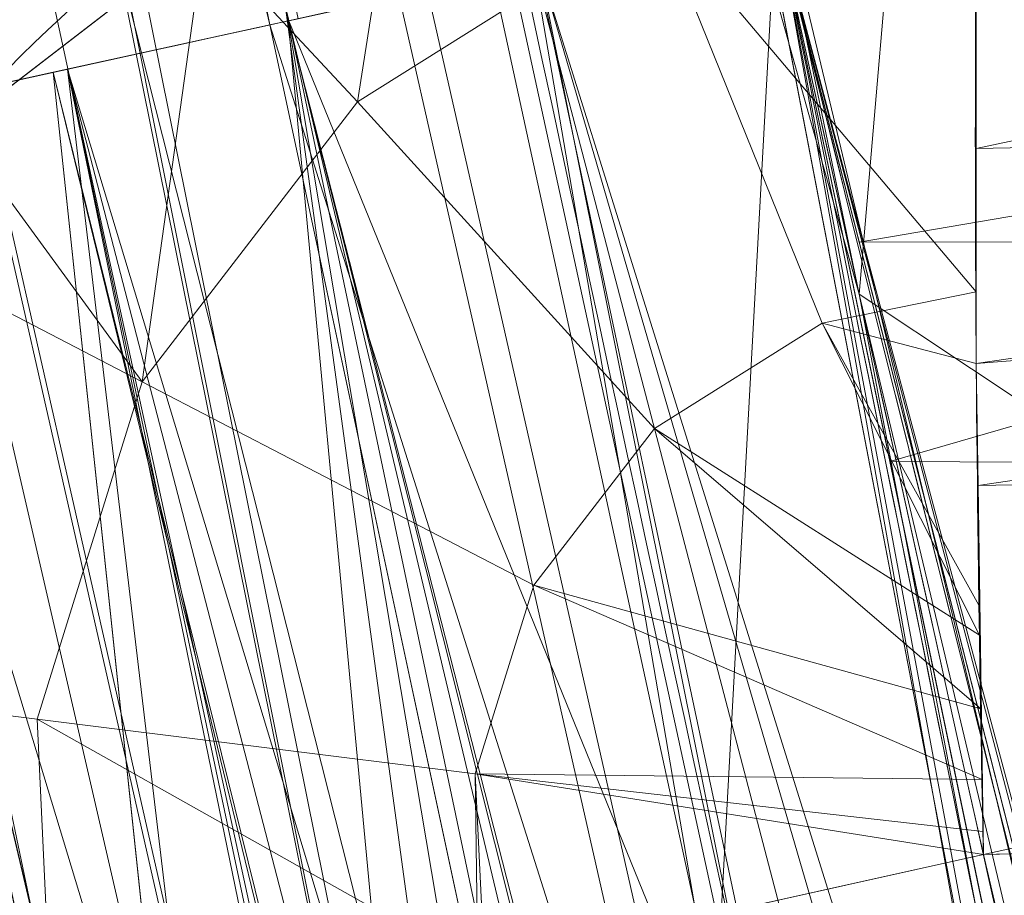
# Model space of a CAD drawing. Header units: millimetres. Extents: x -72 to 72, y -145 to 145.
# Tile 138 of 256: x -56.049 to -55.837, y -12.451 to -12.262. Entities that reach past the tile are written whole.
import ezdxf

# ---------------------------------------------------------------- set-up
doc = ezdxf.new("R2010")
doc.units = ezdxf.units.MM
doc.layers.add('1', color=7, linetype='CONTINUOUS')

msp = doc.modelspace()

# ---------------------------------------------------------------- linework, layer by layer
at = {"layer": '1', "color": 163, "linetype": 'Continuous', "lineweight": 13, "extrusion": (0, 0, -1)}
for centre, radius in [((0, 2.781752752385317e-14, 144.004626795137), 61.0180546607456), ((-5.6843418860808e-14, -1.73472347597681e-14, 147), 60.9142135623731), ((3.46944695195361e-15, 0, 145), 60), ((-5.6843418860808e-14, -1.73472347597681e-14, 146), 59.50000000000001), ((0, -8.448341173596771e-14, 124.369789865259), 56.3952855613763)]:
    msp.add_circle(centre, radius, dxfattribs=at)
at = {"layer": '1', "color": 163, "linetype": 'Continuous', "lineweight": 13}
for centre, radius in [((0, -2.03130073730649e-13, -145), 60.4433756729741), ((5.6843418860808e-14, -1.73472347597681e-14, -146.707106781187), 60.20710678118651), ((-3.46944695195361e-15, 0, -146), 60)]:
    msp.add_circle(centre, radius, dxfattribs=at)
msp.add_arc((0, 1.973953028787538e-14, -142.505083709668), 63.56377365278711, 189.6208549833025, 222.2786899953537, dxfattribs=at)
at = {"layer": '1', "color": 163, "linetype": 'Continuous', "lineweight": 13, "extrusion": (0.105306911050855, -0.47263336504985, -0.8749446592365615)}
msp.add_arc((-57.20000000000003, -15.41882245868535, 27.86034200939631), 0.3, 179.9999999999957, 279.020010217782, dxfattribs=at)
at = {"layer": '1', "color": 163, "linetype": 'Continuous', "lineweight": 13, "extrusion": (-0.999172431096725, -0.02063412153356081, 0.03505261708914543)}
msp.add_arc((11.28424976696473, -33.78844340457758, 54.92527234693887), 0.3, 208.589367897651, 270.4017922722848, dxfattribs=at)
at = {"layer": '1', "color": 163, "linetype": 'Continuous', "lineweight": 13, "extrusion": (0.2139366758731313, -0.9768475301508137, 3.942854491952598e-05)}
msp.add_arc((-57.19999881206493, 0.2105319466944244, 0.0001013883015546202), 0.3, 92.0469271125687, 179.9999999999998, dxfattribs=at)
at = {"layer": '1', "color": 163, "linetype": 'Continuous', "lineweight": 13, "extrusion": (-0.2139366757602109, 0.9768475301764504, 3.940607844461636e-05)}
msp.add_arc((57.19999881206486, -0.2105319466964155, -0.0001013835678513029), 0.3, 272.0469276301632, 0, dxfattribs=at)
at = {"layer": '1', "color": 163, "linetype": 'Continuous', "lineweight": 13, "extrusion": (-0.2139366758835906, 0.9768475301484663, -3.942995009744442e-05)}
msp.add_arc((57.19999881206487, 5.789479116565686, -0.0003213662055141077), 0.3, 7.898992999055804e-19, 87.95307216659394, dxfattribs=at)
at = {"layer": '1', "color": 163, "linetype": 'Continuous', "lineweight": 13, "extrusion": (-0.213936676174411, 0.9768475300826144, 3.948342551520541e-05)}
msp.add_arc((57.19999881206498, 5.368415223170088, 0.0001188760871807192), 0.3, 272.0469276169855, 0, dxfattribs=at)
at = {"layer": '1', "color": 163, "linetype": 'Continuous', "lineweight": 13}
for points, knots in [([(-56.0092195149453, 7.430836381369, -40.1881047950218), (-56.38767568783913, 4.578259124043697, -40.18600039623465), (-56.64075283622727, 0.1337488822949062, -40.18517426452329), (-56.24041456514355, -6.020940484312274, -40.18873368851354), (-55.54351012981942, -10.71621283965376, -40.19373372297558), (-54.41900416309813, -15.45484477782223, -40.20106422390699), (-52.84662861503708, -20.19210887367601, -40.21072519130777), (-50.80930273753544, -24.8840909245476, -40.2227166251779), (-48.29613211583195, -29.47758556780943, -40.23703852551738), (-45.29549098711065, -33.91822466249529, -40.25369089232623), (-41.8019172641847, -38.14185204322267, -40.27267372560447), (-37.82569878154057, -42.09225020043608, -40.29398702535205), (-33.38333123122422, -45.70420284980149, -40.31763079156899), (-28.49088723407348, -48.91009564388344, -40.34360502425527), (-21.41016006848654, -52.54962415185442, -40.38134462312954), (-15.5376816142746, -54.48108172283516, -40.41314502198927), (-11.445770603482, -55.3284003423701, -40.43589893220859)], [0, 0, 0, 0, 0.125, 0.1875, 0.25, 0.3125, 0.375, 0.4375, 0.5, 0.5625, 0.625, 0.6875, 0.75, 0.8125, 0.875, 1, 1, 1, 1]), ([(-55.79206164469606, 7.398561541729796, -43.18008904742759), (-56.02458079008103, 5.645469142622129, -43.17850631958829), (-56.32216527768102, 2.145282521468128, -43.17631762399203), (-56.2774919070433, -3.083071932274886, -43.17589833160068), (-55.74469622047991, -8.317168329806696, -43.17832533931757), (-54.72088675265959, -13.50770784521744, -43.18361554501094), (-53.47375240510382, -17.70598476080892, -43.19032117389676), (-52.24993602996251, -20.97159237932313, -43.1970039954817), (-51.21943771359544, -23.37545791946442, -43.20267281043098), (-50.07211843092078, -25.74001208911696, -43.20902270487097), (-48.38893654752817, -28.83185243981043, -43.21838366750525), (-46.01474015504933, -32.54916112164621, -43.23166013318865), (-42.79579392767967, -36.67874397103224, -43.24974804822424), (-39.80590965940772, -39.8550863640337, -43.26661311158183), (-37.22554922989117, -42.23774127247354, -43.28120343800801), (-35.20249638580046, -43.93723232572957, -43.29265772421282), (-33.10278230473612, -45.54055131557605, -43.30455868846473), (-30.93842460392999, -47.03880768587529, -43.31683624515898), (-28.72004833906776, -48.42495516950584, -43.32942842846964), (-25.67962645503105, -50.13475593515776, -43.34669906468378), (-22.51737436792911, -51.63244938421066, -43.36467929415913), (-19.23182754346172, -52.91446779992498, -43.3833775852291), (-15.89144214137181, -54.03891938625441, -43.40239509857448), (-13.34178061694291, -54.70350458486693, -43.41691632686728), (-11.6398303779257, -55.06359028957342, -43.42660953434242)], [0, 0, 0, 0, 0.0625, 0.125, 0.1875, 0.25, 0.3125, 0.34375, 0.375, 0.40625, 0.4375, 0.5, 0.5625, 0.625, 0.65625, 0.6875, 0.71875, 0.75, 0.78125, 0.8125, 0.875, 0.90625, 0.9375, 1, 1, 1, 1]), ([(-56.50000000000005, -4.895578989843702e-16, -15.81462433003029), (-56.49999999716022, -0.967056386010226, -15.8120534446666), (-56.45043392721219, -2.918040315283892, -15.80691167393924), (-56.14086936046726, -6.892608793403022, -15.79662813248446), (-55.33779639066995, -11.96000647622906, -15.78377370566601), (-53.65336816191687, -18.09517495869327, -15.76834839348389), (-51.21658996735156, -24.15893938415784, -15.75292308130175), (-48.02467232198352, -30.0154777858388, -15.73749776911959), (-44.10762326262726, -35.52636955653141, -15.72207245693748), (-39.52881410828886, -40.56063158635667, -15.70664714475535), (-36.0977595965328, -43.52332059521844, -15.69636360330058), (-34.30725113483, -44.89167162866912, -15.6912218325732)], [0, 0, 0, 0, 0.0625, 0.125, 0.25, 0.375, 0.5, 0.625, 0.75, 0.875, 1, 1, 1, 1]), ([(-54.1748946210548, -21.2568850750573, 31.5), (-54.6638936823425, -17.571101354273, 31.499871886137), (-55.1250233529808, -14.095380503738, 30.1514430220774), (-55.6314401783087, -10.2783120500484, 26.7224698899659), (-55.7653499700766, -9.26897978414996, 25.3941579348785), (-55.9577956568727, -7.81843880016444, 22.2910702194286), (-56.0092096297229, -7.43091089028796, 20.5929966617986), (-56.0092195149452, -7.43083638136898, 18.8118952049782)], [0, 0, 0, 0, 0.5, 0.5, 0.75, 0.75, 1, 1, 1, 1]), ([(-56.00921274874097, -7.43088738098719, 18.81189514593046), (-55.84778768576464, -8.64761337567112, 18.27553385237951), (-55.57446086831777, -10.46857355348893, 17.47101728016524), (-55.14800137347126, -12.88831644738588, 16.40328050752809), (-54.79726728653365, -14.6992013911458, 15.60654748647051), (-54.41554179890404, -16.50502466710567, 14.8125598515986), (-53.86455365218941, -18.90435921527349, 13.75579519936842), (-53.09654226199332, -21.8880547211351, 12.44277299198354), (-52.04587146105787, -25.44201606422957, 10.88781178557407), (-50.86235861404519, -28.96561770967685, 9.35961010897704), (-49.54285790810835, -32.4561508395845, 7.86666250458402), (-48.56815383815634, -34.75713714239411, 6.899976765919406), (-48.05581082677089, -35.9000126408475, 6.425037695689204)], [0, 0, 0, 0, 0.125, 0.1875, 0.25, 0.3125, 0.375, 0.5, 0.625, 0.75, 0.875, 1, 1, 1, 1]), ([(-47.46844656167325, -30.64305029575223, -0.8061324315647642), (-48.05961782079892, -29.72727555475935, -0.05716055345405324), (-49.17838392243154, -27.87812518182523, 1.469014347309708), (-50.67197279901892, -25.05862759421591, 3.829412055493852), (-51.76788006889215, -22.67685427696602, 5.845017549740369), (-52.55819579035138, -20.75314257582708, 7.47955347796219), (-53.10827526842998, -19.30177147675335, 8.715144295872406), (-53.61576125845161, -17.84355812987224, 9.960823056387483), (-54.23731669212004, -15.88719951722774, 11.62907026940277), (-54.91085441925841, -13.42264493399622, 13.72871973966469), (-55.55516477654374, -10.43872688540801, 16.26421220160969), (-55.8760261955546, -8.43476743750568, 17.96132468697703), (-56.00921263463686, -7.430887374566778, 18.8118951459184)], [0, 0, 0, 0, 0.125, 0.25, 0.375, 0.4375, 0.5, 0.5625, 0.625, 0.75, 0.875, 1, 1, 1, 1]), ([(-54.919959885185, -14.4502288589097, 10.5256571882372), (-54.9199649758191, -14.4502095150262, 10.5256571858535), (-54.9199700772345, -14.4501901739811, 10.5256571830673), (-55.0796217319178, -13.8435290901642, 10.5255824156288), (-55.2292372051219, -13.2341583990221, 10.5255134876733), (-55.50814993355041, -12.0109394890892, 10.5253854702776), (-55.63748912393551, -11.3969242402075, 10.5253262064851), (-55.8194998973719, -10.4558003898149, 10.5252428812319), (-55.8795518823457, -10.130018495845, 10.5252154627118), (-55.9367457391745, -9.803748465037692, 10.5251895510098)], [0, 0, 0, 0, 1.26115618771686e-05, 1.26115618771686e-05, 0.395572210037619, 0.395572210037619, 0.79114483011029, 0.79114483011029, 1, 1, 1, 1]), ([(-56.3617853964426, -9.818594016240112, 10.5102567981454), (-56.30599906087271, -10.1388887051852, 10.5102666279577), (-56.2474804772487, -10.4587195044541, 10.5102770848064), (-56.0680374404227, -11.3943333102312, 10.510309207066), (-55.9396766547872, -12.0087885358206, 10.5103320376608), (-55.66285526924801, -13.232960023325, 10.5103807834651), (-55.5143530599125, -13.8428408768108, 10.5104068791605), (-55.3558791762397, -14.4500521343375, 10.5104355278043), (-55.3558741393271, -14.4500714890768, 10.5104355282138), (-55.3558690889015, -14.450090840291, 10.5104355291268)], [0, 0, 0, 0, 0.205725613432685, 0.205725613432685, 0.602862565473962, 0.602862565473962, 0.999987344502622, 0.999987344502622, 1, 1, 1, 1]), ([(-55.6356723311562, -14.523145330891, 10.2106306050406), (-55.7949781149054, -13.9128715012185, 10.2106008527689), (-55.94426428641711, -13.2998938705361, 10.210573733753), (-56.2225419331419, -12.0695239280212, 10.2105230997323), (-56.3515758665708, -11.4519662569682, 10.2104994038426), (-56.5319599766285, -10.5116264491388, 10.2104660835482), (-56.5907855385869, -10.1901793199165, 10.2104552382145), (-56.6468644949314, -9.86826577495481, 10.2104450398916)], [0, 0, 0, 0, 0.397137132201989, 0.397137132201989, 0.79427391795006, 0.79427391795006, 1, 1, 1, 1]), ([(-56.3214474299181, -10.3109203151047, -23.3594098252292), (-56.2499146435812, -10.7119172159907, -24.1162076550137), (-56.1739925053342, -11.112748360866, -24.8726914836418), (-56.0125893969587, -11.9175478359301, -26.3915783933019), (-55.9270277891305, -12.3215235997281, -27.1539954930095), (-55.8369195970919, -12.7252717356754, -27.9159821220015)], [0, 0, 0, 0, 0.497802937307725, 0.497802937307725, 1, 1, 1, 1]), ([(-55.355869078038, -14.4500908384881, 9.4895644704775), (-55.3558741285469, -14.450071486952, 9.4895644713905), (-55.3558791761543, -14.4500521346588, 9.489564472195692), (-55.4964356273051, -13.9114935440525, 9.48958988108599), (-55.6291457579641, -13.3708465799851, 9.489613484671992), (-55.8787068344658, -12.2860059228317, 9.48965778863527), (-55.99558627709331, -11.7416973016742, 9.48967858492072), (-56.1282027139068, -11.0770101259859, 9.48970216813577), (-56.1515374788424, -10.9580864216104, 9.48970631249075), (-56.1744940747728, -10.8390903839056, 9.48971037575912)], [0, 0, 0, 0, 1.62025511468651e-05, 1.62025511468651e-05, 0.450915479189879, 0.450915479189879, 0.901830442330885, 0.901830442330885, 1, 1, 1, 1]), ([(-56.4585906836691, -10.89391917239, 9.78952088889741), (-56.4355136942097, -11.0135162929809, 9.789516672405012), (-56.4120565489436, -11.1330406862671, 9.78951237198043), (-56.2787447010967, -11.8010844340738, 9.78948789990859), (-56.1612523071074, -12.3481410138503, 9.78946631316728), (-55.9103778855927, -13.4384762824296, 9.78942030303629), (-55.7769666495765, -13.9818704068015, 9.78939578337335), (-55.6356723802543, -14.5231451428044, 9.78936939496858)], [0, 0, 0, 0, 0.0981696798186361, 0.0981696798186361, 0.549084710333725, 0.549084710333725, 1, 1, 1, 1]), ([(-55.88612754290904, -12.23954941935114, 6.089287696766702), (-55.85059944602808, -12.41748333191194, 6.089174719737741), (-55.77869664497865, -12.7691375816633, 6.054499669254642), (-55.66952130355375, -13.2798950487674, 5.900403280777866), (-55.58299770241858, -13.67054627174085, 5.693434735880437), (-55.51849878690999, -13.95616024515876, 5.483429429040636), (-55.47338640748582, -14.15405077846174, 5.305928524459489), (-55.43216048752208, -14.33387580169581, 5.109900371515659), (-55.39489755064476, -14.49603731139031, 4.893579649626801), (-55.3633153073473, -14.63464594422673, 4.664949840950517), (-55.33748926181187, -14.75008017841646, 4.423676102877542), (-55.31743625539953, -14.8429037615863, 4.167436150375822), (-55.30005890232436, -14.93088029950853, 3.818793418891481), (-55.29738882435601, -14.95785709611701, 3.550484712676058), (-55.30047648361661, -14.95774927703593, 3.36842170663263)], [0, 0, 0, 0, 0.125, 0.25, 0.375, 0.4375, 0.5, 0.5625, 0.625, 0.6875, 0.75, 0.8125, 0.875, 1, 1, 1, 1]), ([(-55.3004764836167, -14.95774927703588, 2.21052546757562), (-55.29738882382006, -14.9578570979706, 2.028633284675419), (-55.30020050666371, -14.93035183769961, 1.755681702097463), (-55.31787378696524, -14.84126779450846, 1.406430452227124), (-55.33765623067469, -14.74944792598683, 1.153916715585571), (-55.36359854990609, -14.63355817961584, 0.912001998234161), (-55.40652624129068, -14.44559320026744, 0.603030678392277), (-55.47145388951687, -14.16306793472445, 0.2635371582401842), (-55.55087793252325, -13.81409626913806, -0.01933700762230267), (-55.61820836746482, -13.51178725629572, -0.1985951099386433), (-55.67058775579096, -13.2729613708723, -0.3103602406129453), (-55.72496185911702, -13.02086990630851, -0.399722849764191), (-55.79690801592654, -12.68010648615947, -0.4840857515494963), (-55.85058020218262, -12.41757199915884, -0.5102275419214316), (-55.88612754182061, -12.23954941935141, -0.5103405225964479)], [0, 0, 0, 0, 0.125, 0.1875, 0.25, 0.3125, 0.375, 0.5, 0.625, 0.6875, 0.75, 0.8125, 0.875, 1, 1, 1, 1]), ([(-55.88612753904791, -12.23954941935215, 0.5103405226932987), (-55.83146126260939, -12.46021819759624, 0.510570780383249), (-55.74724526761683, -12.79125833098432, 0.5762192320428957), (-55.64267184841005, -13.18297039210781, 0.7846084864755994), (-55.57127910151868, -13.44090235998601, 0.9938950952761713), (-55.50902124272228, -13.6564736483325, 1.254086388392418), (-55.46006481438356, -13.81522236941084, 1.548080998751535), (-55.4254757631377, -13.91506761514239, 1.874294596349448), (-55.41355209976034, -13.93712474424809, 2.096944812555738), (-55.4104013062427, -13.93701472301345, 2.21052546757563)], [0, 0, 0, 0, 0.25, 0.375, 0.5, 0.625, 0.75, 0.875, 1, 1, 1, 1]), ([(-55.5799892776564, -14.7348089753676, 3.36842169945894), (-55.57998927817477, -14.73480897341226, 3.44896475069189), (-55.58213822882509, -14.72671483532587, 3.610062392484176), (-55.59504974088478, -14.67792821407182, 3.928739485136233), (-55.62711874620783, -14.55628056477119, 4.313528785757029), (-55.68686239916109, -14.3265224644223, 4.737097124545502), (-55.76506072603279, -14.01960889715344, 5.105300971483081), (-55.85726847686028, -13.64806441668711, 5.403934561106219), (-55.958544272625, -13.22732468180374, 5.624153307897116), (-56.06394974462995, -12.77323273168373, 5.759072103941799), (-56.13424524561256, -12.45882653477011, 5.78948544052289), (-56.16871195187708, -12.3014495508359, 5.78947912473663)], [0, 0, 0, 0, 0.0625, 0.125, 0.25, 0.375, 0.5, 0.625, 0.75, 0.875, 1, 1, 1, 1]), ([(-55.84142488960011, -12.4419530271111, -32.1422130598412), (-55.7817316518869, -12.440720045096, -32.1443071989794), (-55.7220384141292, -12.4394870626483, -32.14640133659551), (-55.5787489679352, -12.4365273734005, -32.1514281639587), (-55.495152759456, -12.4348006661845, -32.1543608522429), (-55.4115565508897, -12.4330739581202, -32.1572935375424)], [0, 0, 0, 0, 0.416592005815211, 0.416592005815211, 1, 1, 1, 1]), ([(-55.2646914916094, -14.7950489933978, -32.1423166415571), (-55.3699560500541, -14.4017700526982, -32.1422975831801), (-55.4710290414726, -14.0073452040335, -32.1422794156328), (-55.66314816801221, -13.2229025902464, -32.1422449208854), (-55.7543412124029, -12.8328742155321, -32.1422285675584), (-55.84142488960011, -12.4419530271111, -32.1422130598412)], [0, 0, 0, 0, 0.504098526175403, 0.504098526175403, 1, 1, 1, 1])]:
    msp.add_open_spline(points, degree=3, knots=knots, dxfattribs=at)
for points in [[(-55.4104013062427, -13.93701472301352, 3.36842170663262), (-55.41355209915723, -13.93712474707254, 3.482080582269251), (-55.42571792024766, -13.91417830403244, 3.708436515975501), (-55.46002716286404, -13.81536214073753, 4.030789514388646), (-55.50976096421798, -13.65347034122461, 4.329318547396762), (-55.57118861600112, -13.44127053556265, 4.584538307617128), (-55.64348150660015, -13.17959627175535, 4.796781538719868), (-55.72126103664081, -12.88845579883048, 4.950756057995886), (-55.80383339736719, -12.56869569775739, 5.04689793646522), (-55.85861941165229, -12.35068221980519, 5.068491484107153), (-55.88612754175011, -12.23954941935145, 5.068606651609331)], [(-56.16871195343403, -12.30144954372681, -0.210531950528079), (-56.13424677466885, -12.45881955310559, -0.2105382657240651), (-56.06393706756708, -12.7732880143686, -0.180447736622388), (-55.95849214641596, -13.2275418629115, -0.04594535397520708), (-55.85730076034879, -13.64793291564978, 0.1749594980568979), (-55.76511267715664, -14.0194006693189, 0.4737531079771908), (-55.68686450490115, -14.3265154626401, 0.8417527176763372), (-55.62693945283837, -14.55691206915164, 1.265050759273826), (-55.58895324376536, -14.70116429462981, 1.72744352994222), (-55.57998927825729, -14.734808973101, 2.04937074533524), (-55.57998927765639, -14.7348089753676, 2.210525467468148)], [(-55.69048998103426, -14.31150069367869, 2.210525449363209), (-55.69048998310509, -14.31150068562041, 2.077375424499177), (-55.69661498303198, -14.28779279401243, 1.810386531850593), (-55.72572088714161, -14.17394982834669, 1.426030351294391), (-55.77520970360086, -13.97833214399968, 1.078502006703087), (-55.8394202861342, -13.71997054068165, 0.7776281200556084), (-55.91347123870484, -13.4153084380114, 0.526864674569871), (-55.99550015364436, -13.06912800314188, 0.3403165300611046), (-56.08217653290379, -12.69206884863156, 0.2328175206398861), (-56.14022436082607, -12.43152554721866, 0.2105371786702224), (-56.16871195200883, -12.30144955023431, 0.2105319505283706)], [(-56.1687119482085, -12.3014495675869, 5.36841522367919), (-56.14022396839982, -12.43152733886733, 5.368409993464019), (-56.08217565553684, -12.6920727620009, 5.34612139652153), (-55.99549911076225, -13.06913242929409, 5.238605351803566), (-55.91346903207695, -13.41531781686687, 5.05206129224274), (-55.83940895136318, -13.72001696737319, 4.801338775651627), (-55.77518902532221, -13.97841473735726, 4.500489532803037), (-55.72570426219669, -14.1740149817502, 4.152941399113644), (-55.69661023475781, -14.28781123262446, 3.768566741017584), (-55.69048998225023, -14.31150068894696, 3.50157280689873), (-55.69048998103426, -14.3115006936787, 3.36842170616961)]]:
    msp.add_open_spline(points, degree=3, dxfattribs=at)
for points in [[(-56.89024180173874, 41.52245447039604, -163.0000025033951), (-52.44118720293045, 40.07687047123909, -163.0000025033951), (-55.84102869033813, -40.98785668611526, -163.0000025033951), (-62.30000033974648, 2.306488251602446e-14, -163.0000025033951)], [(-51.26524344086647, -40.01524299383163, -163.0000025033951), (-55.84102869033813, -40.98785668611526, -163.0000025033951), (-52.44118720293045, 40.07687047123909, -163.0000025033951)], [(-64.80000168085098, 5.467848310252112e-15, -146.9999998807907), (-70.21337002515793, -46.85711488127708, -146.9999998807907), (-58.95090475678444, -45.68128287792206, -146.9999998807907), (-56.01524189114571, -43.03799942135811, -146.9999998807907)], [(-55.64790219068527, -24.7760433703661, -146.9999998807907), (-60.91421470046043, -1.734723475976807e-14, -146.9999998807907), (-64.80000168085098, 5.467848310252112e-15, -146.9999998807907), (-56.01524189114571, -43.03799942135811, -146.9999998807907)], [(-62.30000033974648, 2.306488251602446e-14, -163.0000025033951), (-55.84102869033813, -40.98785668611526, -163.0000025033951), (-59.62562188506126, -43.73752325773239, -163.0000025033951)], [(-57.48506635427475, -18.67802999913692, -144.9999958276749), (-60.11226028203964, -6.318053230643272, -144.9999958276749), (-59.99999865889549, 0, -144.9999958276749), (-54.8127256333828, -24.40419793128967, -144.9999958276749)], [(-58.68885666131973, -12.47470173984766, -145.9999978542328), (-59.99999865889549, 7.347880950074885e-15, -145.9999978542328), (-59.50000137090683, -1.734723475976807e-14, -145.9999978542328), (-54.35595288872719, -24.20083060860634, -145.9999978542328)], [(-56.24181032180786, -5.365746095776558, -22.88472279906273), (-55.11743575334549, -12.42248341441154, -15.78262820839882), (-56.49749934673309, 7.885715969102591e-07, -15.81462472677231)], [(-51.48215219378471, -16.72756485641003, -123.8834485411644), (-54.13153767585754, -7.864786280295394e-14, -123.8834485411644), (-56.3952848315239, -7.767609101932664e-14, -124.3697926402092), (-53.63510549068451, -17.42710173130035, -124.3697926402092)], [(-56.27178400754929, -5.040970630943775, -40.18835723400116), (-56.07477203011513, -4.807965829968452, -43.17685589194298), (-54.33730408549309, -13.60801607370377, -43.18582639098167)], [(-51.38519778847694, -12.16170284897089, -59.45028364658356), (-54.47616055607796, -12.90471851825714, -43.18511113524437), (-56.07477203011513, -4.807965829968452, -43.17685589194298)], [(-54.33730408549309, -13.60801607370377, -43.18582639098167), (-54.59417030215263, -13.67709878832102, -40.1996448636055), (-56.27178400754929, -5.040970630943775, -40.18835723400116)], [(-55.16273528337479, -12.21966464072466, -32.4372909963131), (-56.27178400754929, -5.040970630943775, -40.18835723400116), (-54.59772050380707, -13.65883089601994, -40.19961878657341)], [(-56.24181032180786, -5.365746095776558, -22.88472279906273), (-56.22386187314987, -5.578945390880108, -22.92514778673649), (-55.11743575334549, -12.42248341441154, -15.78262820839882)], [(-56.22386187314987, -5.578945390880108, -22.92514778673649), (-56.20298534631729, -5.785536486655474, -23.06053973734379), (-55.11743575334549, -12.42248341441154, -15.78262820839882)], [(-56.02574348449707, -7.305010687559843, -22.93330803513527), (-55.11743575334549, -12.42248341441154, -15.78262820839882), (-56.20298534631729, -5.785536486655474, -23.06053973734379)], [(-56.02574348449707, -7.305010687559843, -22.93330803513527), (-55.9929683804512, -7.536280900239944, -22.88461290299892), (-55.11743575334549, -12.42248341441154, -15.78262820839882)], [(-55.90719729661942, -8.199820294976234, 23.02965894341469), (-56.00921437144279, -7.430861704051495, 18.81189458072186), (-52.23216861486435, -35.90000048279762, 18.77893321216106)], [(-53.6927618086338, -17.58798211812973, 10.17858553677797), (-56.00921437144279, -7.430861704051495, 18.81189458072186), (-54.55920472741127, -14.68137931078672, 10.76085958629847)], [(-55.1944226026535, -12.07582373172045, 10.82520838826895), (-54.64030429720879, -14.37661144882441, 10.82546170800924), (-56.00921437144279, -7.430861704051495, 18.81189458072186)], [(-54.64030429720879, -14.37661144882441, 10.82546170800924), (-54.55920472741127, -14.68137931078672, 10.76085958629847), (-56.00921437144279, -7.430861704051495, 18.81189458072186)], [(-56.00921437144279, -7.430887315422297, 18.81189458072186), (-52.85102128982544, -20.62619663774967, 10.56393515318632), (-52.89638042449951, -21.29850536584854, 11.49737183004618)], [(-52.85102128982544, -20.62619663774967, 10.56393515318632), (-56.00921437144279, -7.430887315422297, 18.81189458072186), (-53.6927618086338, -17.58798211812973, 10.17858553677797)], [(-52.89638042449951, -21.29850536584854, 11.49737183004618), (-52.88083851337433, -21.9598226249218, 12.41813320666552), (-56.00921437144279, -7.430887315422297, 18.81189458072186)], [(-52.23216861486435, -35.90000048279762, 18.77893321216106), (-56.00921437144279, -7.430887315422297, 18.81189458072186), (-52.81071737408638, -22.28547632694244, 12.27482222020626)], [(-55.11743575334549, -12.42248341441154, -15.78262820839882), (-55.9929683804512, -7.536280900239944, -22.88461290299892), (-55.60598522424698, -10.00507734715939, -22.8844415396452)], [(-55.57294189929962, -10.71924343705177, 27.05173939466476), (-55.90719729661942, -8.199820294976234, 23.02965894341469), (-52.23216861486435, -35.90000048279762, 18.77893321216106)], [(-56.01019784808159, -12.24531233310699, -31.96894749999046), (-56.06324970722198, -12.28618528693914, -31.95325285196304), (-56.56060576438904, -9.769815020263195, -27.30448544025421)], [(-55.53851276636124, -9.792938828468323, -124.3697926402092), (-63.04597854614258, -11.36612799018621, -124.5216652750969), (-63.58210742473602, -22.15305902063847, -124.5606690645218)], [(-63.58210742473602, -22.15305902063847, -124.5606690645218), (-48.8397516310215, -28.19764241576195, -124.3697926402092), (-55.53851276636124, -9.792938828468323, -124.3697926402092)], [(-56.47163465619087, -9.837730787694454, 10.48446074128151), (-56.56396970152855, -9.853818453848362, 10.41878666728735), (-55.46369776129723, -14.4782392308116, 10.48458833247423)], [(-56.56281858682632, -9.85361821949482, 5.159341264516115), (-56.47163465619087, -9.837730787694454, 5.09448628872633), (-55.99502101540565, -12.26339861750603, 5.094426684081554)], [(-56.47163465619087, -9.837730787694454, 5.09448628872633), (-56.46549910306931, -9.83666256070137, 5.093045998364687), (-55.98894134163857, -12.2620677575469, 5.092985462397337), (-55.99502101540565, -12.26339861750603, 5.094426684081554)], [(-55.46369776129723, -14.4782392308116, 10.48458833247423), (-55.45962229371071, -14.47717659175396, 10.48556435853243), (-56.46748095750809, -9.837007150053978, 10.48543676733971), (-56.47163465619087, -9.837730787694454, 10.48446074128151)], [(-55.90679123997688, -12.14480027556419, 10.5103375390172), (-56.46748095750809, -9.837007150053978, 10.48543676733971), (-55.45962229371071, -14.47717659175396, 10.48556435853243)], [(-55.55432289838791, -14.5018994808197, 10.41890308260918), (-56.56396970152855, -9.853818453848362, 10.41878666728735), (-56.6253587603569, -9.864515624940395, 10.32279059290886)], [(-56.56396970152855, -9.853818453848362, 10.41878666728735), (-55.55432289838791, -14.5018994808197, 10.41890308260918), (-55.46369776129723, -14.4782392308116, 10.48458833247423)], [(-55.99502101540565, -12.26339861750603, 5.094426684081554), (-56.08540773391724, -12.2831966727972, 5.1592867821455), (-56.56281858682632, -9.85361821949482, 5.159341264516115)], [(-56.6253587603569, -9.864515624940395, 10.32279059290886), (-56.62617087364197, -9.864657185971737, 10.31854283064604), (-55.61456829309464, -14.51763045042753, 10.3229321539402)], [(-55.61536550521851, -14.51783906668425, 10.31868997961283), (-56.62617087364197, -9.864657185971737, 10.31854283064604), (-56.18948489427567, -12.20622006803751, 10.21052896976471)], [(-56.62617087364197, -9.864657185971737, 10.31854283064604), (-55.61536550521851, -14.51783906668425, 10.31868997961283), (-55.61456829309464, -14.51763045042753, 10.3229321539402)], [(-56.6253587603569, -9.864515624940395, 10.32279059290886), (-55.61456829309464, -14.51763045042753, 10.3229321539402), (-55.55432289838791, -14.5018994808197, 10.41890308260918)], [(-55.99502101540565, -12.26339861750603, 0.4845205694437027), (-55.98894134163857, -12.2620677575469, 0.4859617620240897), (-56.42837658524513, -10.04746370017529, 0.4859058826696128), (-56.4345046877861, -10.04855521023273, 0.4844655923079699)], [(-56.4345046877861, -10.04855521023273, -0.4844655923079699), (-56.42837658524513, -10.04746370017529, -0.4859058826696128), (-55.98894134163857, -12.2620677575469, -0.4859617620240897), (-55.99502101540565, -12.26339861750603, -0.4845205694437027)], [(-56.4345046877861, -10.04855521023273, 0.4844655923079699), (-56.52562901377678, -10.06478257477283, 0.4196100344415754), (-56.08540773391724, -12.2831966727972, 0.4196605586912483), (-55.99502101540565, -12.26339861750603, 0.4845205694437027)], [(-55.99502101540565, -12.26339861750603, -0.4845205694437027), (-56.08540773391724, -12.2831966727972, -0.4196605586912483), (-56.52562901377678, -10.06478257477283, -0.419610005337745), (-56.4345046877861, -10.04855521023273, -0.4844655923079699)], [(-56.08401075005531, -12.60626222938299, -28.00826169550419), (-56.02005869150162, -12.67101150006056, -27.96638943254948), (-56.50923028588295, -10.25175582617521, -23.40850792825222)], [(-56.02005869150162, -12.67101150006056, -27.96638943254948), (-56.01900070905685, -12.67152093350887, -27.96599455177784), (-56.5081462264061, -10.25230437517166, -23.40811491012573), (-56.50923028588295, -10.25175582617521, -23.40850792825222)], [(-56.42187222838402, -10.29609795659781, -23.37675541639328), (-56.5081462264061, -10.25230437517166, -23.40811491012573), (-56.01900070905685, -12.67152093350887, -27.96599455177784)], [(-56.01900070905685, -12.67152093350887, -27.96599455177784), (-55.93451485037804, -12.71221321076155, -27.93444320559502), (-56.42187222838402, -10.29609795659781, -23.37675541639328)], [(-56.41701072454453, -10.29681600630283, -23.37591722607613), (-56.42187222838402, -10.29609795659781, -23.37675541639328), (-55.93451485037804, -12.71221321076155, -27.93444320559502)], [(-55.93451485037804, -12.71221321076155, -27.93444320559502), (-55.92995509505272, -12.71282322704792, -27.93358080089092), (-56.41701072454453, -10.29681600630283, -23.37591722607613)], [(-56.09258264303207, -11.51868421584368, -25.63880942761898), (-56.41701072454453, -10.29681600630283, -23.37591722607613), (-55.92995509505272, -12.71282322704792, -27.93358080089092)], [(-55.99108338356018, -12.26253621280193, 6.065229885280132), (-55.88612705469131, -12.23954930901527, 6.089287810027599), (-56.17449432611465, -10.83909068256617, 6.089236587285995), (-56.28000572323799, -10.85945032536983, 6.06519402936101)], [(-56.27785250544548, -10.85903495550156, 9.51407477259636), (-56.17449432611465, -10.83909068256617, 9.489710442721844), (-55.86815625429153, -12.32134085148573, 9.489655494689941)], [(-55.86815625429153, -12.32134085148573, 9.489655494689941), (-56.17449432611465, -10.83909068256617, 9.489710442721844), (-55.74240535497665, -10.85417624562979, 9.474722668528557)], [(-55.74240535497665, -10.85417624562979, 9.474722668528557), (-55.36039173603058, -12.65890058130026, 9.47454757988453), (-55.86815625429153, -12.32134085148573, 9.489655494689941)], [(-56.28000572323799, -10.85945032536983, 6.06519402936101), (-56.37598410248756, -10.87797246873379, 5.997755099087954), (-56.08654767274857, -12.2834462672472, 5.997788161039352), (-55.99108338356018, -12.26253621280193, 6.065229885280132)], [(-56.28396570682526, -10.86021494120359, 9.51551552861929), (-56.27785250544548, -10.85903495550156, 9.51407477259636), (-55.45768141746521, -14.47666902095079, 9.513969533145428), (-55.46369776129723, -14.4782392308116, 9.515412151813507)], [(-55.45768141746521, -14.47666902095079, 9.513969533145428), (-56.27785250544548, -10.85903495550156, 9.51407477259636), (-55.86815625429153, -12.32134085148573, 9.489655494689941)], [(-55.46369776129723, -14.4782392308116, 9.515412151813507), (-56.37483671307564, -10.87775081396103, 9.580372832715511), (-56.28396570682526, -10.86021494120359, 9.51551552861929)], [(-56.43716081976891, -10.88977977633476, 9.677182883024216), (-56.37598410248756, -10.87797246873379, 9.581192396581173), (-55.61456829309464, -14.51763045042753, 9.677068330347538)], [(-56.37598410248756, -10.87797246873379, 9.581192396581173), (-56.37483671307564, -10.87775081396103, 9.580372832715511), (-55.55319413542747, -14.50160425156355, 9.580276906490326), (-55.55432289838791, -14.5018994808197, 9.581096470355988)], [(-55.55432289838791, -14.5018994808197, 9.581096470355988), (-55.61456829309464, -14.51763045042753, 9.677068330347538), (-56.37598410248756, -10.87797246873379, 9.581192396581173)], [(-55.46369776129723, -14.4782392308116, 9.515412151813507), (-55.55319413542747, -14.50160425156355, 9.580276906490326), (-56.37483671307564, -10.87775081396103, 9.580372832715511)], [(-55.61456829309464, -14.51763045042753, 9.677068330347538), (-56.43784254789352, -10.88991202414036, 9.68075543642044), (-56.43716081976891, -10.88977977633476, 9.677182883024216)], [(-56.07649683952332, -12.71520741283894, 9.789451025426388), (-56.43784254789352, -10.88991202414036, 9.68075543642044), (-55.61523884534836, -14.51780553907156, 9.680635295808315)], [(-55.61456829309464, -14.51763045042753, 9.677068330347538), (-55.61523884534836, -14.51780553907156, 9.680635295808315), (-56.43784254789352, -10.88991202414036, 9.68075543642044)], [(-55.28852343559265, -12.70612329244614, -27.83833630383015), (-55.55453151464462, -11.51470839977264, -25.59086494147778), (-56.09258264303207, -11.51868421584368, -25.63880942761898)], [(-55.92995509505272, -12.71282322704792, -27.93358080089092), (-55.83691969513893, -12.72527128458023, -27.91598252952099), (-56.09258264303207, -11.51868421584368, -25.63880942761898)], [(-56.09258264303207, -11.51868421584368, -25.63880942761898), (-55.83691969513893, -12.72527128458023, -27.91598252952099), (-55.28852343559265, -12.70612329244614, -27.83833630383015)], [(-55.49639090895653, -12.04883120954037, 10.52539050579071), (-55.90679123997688, -12.14480027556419, 10.5103375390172), (-55.35586923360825, -14.45009093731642, 10.51043532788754)], [(-55.45962229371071, -14.47717659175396, 10.48556435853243), (-55.35586923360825, -14.45009093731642, 10.51043532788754), (-55.90679123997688, -12.14480027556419, 10.5103375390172)], [(-56.18948489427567, -12.20622006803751, 10.21052896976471), (-55.63567206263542, -14.52314574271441, 10.21063048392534), (-55.61536550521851, -14.51783906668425, 10.31868997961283)], [(-55.97612261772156, -12.27993238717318, -32.05078467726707), (-56.00915849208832, -12.24451046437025, -31.96925669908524), (-55.96530809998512, -12.2107258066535, -31.98222815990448)], [(-55.91170862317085, -12.23949156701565, -32.05078467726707), (-55.97612261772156, -12.27993238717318, -32.05078467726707), (-55.96530809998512, -12.2107258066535, -31.98222815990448)], [(-55.84296211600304, -12.29002233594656, -32.09655731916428), (-55.84296211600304, -12.24378682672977, -32.06934034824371), (-55.50534278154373, -12.21830397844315, -32.06127509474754)], [(-55.50534278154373, -12.21830397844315, -32.06127509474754), (-55.47677725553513, -12.28282786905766, -32.10965171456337), (-55.84296211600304, -12.29002233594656, -32.09655731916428)], [(-55.88612705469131, -12.23954930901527, 0.5103404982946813), (-55.99108338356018, -12.26253621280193, 0.4862828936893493), (-55.90591952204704, -12.60158140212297, 0.5237949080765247)], [(-55.97612261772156, -12.27993238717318, -32.05078467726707), (-55.91170862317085, -12.23949156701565, -32.05078467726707), (-55.87615072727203, -12.32761796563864, -32.11701288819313), (-55.91220036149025, -12.35025189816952, -32.11701288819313)], [(-55.76778948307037, -12.90217787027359, 4.939215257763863), (-55.93822151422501, -12.25095894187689, 5.075331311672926), (-55.88612705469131, -12.23954930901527, 5.068606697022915)], [(-55.77683821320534, -12.7630801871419, 5.985632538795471), (-55.88612705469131, -12.23954930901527, 6.089287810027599), (-55.9370145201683, -12.2506944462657, 6.077222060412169)], [(-55.78907206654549, -12.75874022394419, -0.4072260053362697), (-55.9370145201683, -12.2506944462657, -0.4982747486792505), (-55.88612705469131, -12.23954930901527, -0.5103404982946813)], [(-55.91170862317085, -12.23949156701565, -32.05078467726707), (-55.84296211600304, -12.24378682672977, -32.06934034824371), (-55.84296211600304, -12.32087798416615, -32.11472183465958)], [(-55.84296211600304, -12.32087798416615, -32.11472183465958), (-55.87615072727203, -12.32761796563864, -32.11701288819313), (-55.91170862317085, -12.23949156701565, -32.05078467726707)], [(-55.90591952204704, -12.60158140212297, 0.5237949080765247), (-55.79827725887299, -12.57319189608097, 0.5450139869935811), (-55.88612705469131, -12.23954930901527, 0.5103404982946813)], [(-55.88612705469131, -12.23954930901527, 5.068606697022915), (-55.71290478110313, -12.8892445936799, 4.934738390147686), (-55.76778948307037, -12.90217787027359, 4.939215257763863)], [(-55.88612705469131, -12.23954930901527, -0.5103404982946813), (-55.77825009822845, -12.75687571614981, -0.4101891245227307), (-55.78907206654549, -12.75874022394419, -0.4072260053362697)], [(-55.45460805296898, -12.23966386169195, 6.10435614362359), (-55.88612705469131, -12.23954930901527, 6.089287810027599), (-55.86153641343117, -12.35735323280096, 6.065963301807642)], [(-55.70425093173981, -13.11172172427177, -0.3414929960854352), (-55.88612705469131, -12.23954930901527, -0.5103404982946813), (-55.45460805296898, -12.23966386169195, -0.525409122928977)], [(-55.45460805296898, -12.23966386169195, 0.525409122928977), (-55.88612705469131, -12.23954930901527, 0.5103404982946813), (-55.86813762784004, -12.31018546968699, 0.5243525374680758)], [(-55.74705824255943, -12.78565730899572, 4.961376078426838), (-55.88612705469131, -12.23954930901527, 5.068606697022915), (-55.45460805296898, -12.23966386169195, 5.053537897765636)], [(-55.86813762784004, -12.31018546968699, 0.5243525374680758), (-55.44077232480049, -12.30970863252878, 0.5391089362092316), (-55.45460805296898, -12.23966386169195, 0.525409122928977)], [(-55.86153641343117, -12.35735323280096, 6.065963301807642), (-55.42384833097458, -12.3594468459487, 6.084870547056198), (-55.45460805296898, -12.23966386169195, 6.10435614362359)], [(-56.02250620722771, -12.34020572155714, -32.05078467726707), (-56.0624785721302, -12.28559017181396, -31.95348009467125), (-56.00915849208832, -12.24451046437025, -31.96925669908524)], [(-56.00915849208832, -12.24451046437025, -31.96925669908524), (-55.97612261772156, -12.27993238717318, -32.05078467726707), (-56.02250620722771, -12.34020572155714, -32.05078467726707)], [(-55.83030730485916, -12.78351061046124, 6.024850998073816), (-55.9370145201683, -12.2506944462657, 6.077222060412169), (-55.99502101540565, -12.26339861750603, 6.06346782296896)], [(-55.82355335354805, -12.91994377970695, 4.954040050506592), (-55.99108338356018, -12.26253621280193, 5.092664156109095), (-55.93822151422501, -12.25095894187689, 5.075331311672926)], [(-55.99090456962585, -12.2624970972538, -0.485496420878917), (-55.9370145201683, -12.2506944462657, -0.4982747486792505), (-55.78907206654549, -12.75874022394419, -0.4072260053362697)], [(-55.93822151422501, -12.25095894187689, 5.075331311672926), (-55.76778948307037, -12.90217787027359, 4.939215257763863), (-55.82355335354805, -12.91994377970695, 4.954040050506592)], [(-55.9370145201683, -12.2506944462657, 6.077222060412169), (-55.83030730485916, -12.78351061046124, 6.024850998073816), (-55.77683821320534, -12.7630801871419, 5.985632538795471)], [(-55.87653815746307, -12.94215489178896, 4.979966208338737), (-56.04162439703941, -12.27360684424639, 5.121162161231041), (-55.99108338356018, -12.26253621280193, 5.092664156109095)], [(-55.99108338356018, -12.26253621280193, 0.4862828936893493), (-56.04162439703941, -12.27360684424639, 0.4577850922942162), (-55.95763772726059, -12.61873543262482, 0.4962956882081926)], [(-55.99502101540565, -12.26339861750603, -0.4845205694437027), (-55.99090456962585, -12.2624970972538, -0.485496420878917), (-55.77605217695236, -13.28508090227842, -0.2744053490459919)], [(-55.99108338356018, -12.26253621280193, 5.092664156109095), (-55.82355335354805, -12.91994377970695, 4.954040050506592), (-55.87653815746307, -12.94215489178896, 4.979966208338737)], [(-55.95763772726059, -12.61873543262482, 0.4962956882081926), (-55.90591952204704, -12.60158140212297, 0.5237949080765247), (-55.99108338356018, -12.26253621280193, 0.4862828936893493)], [(-55.77605217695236, -13.28508090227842, -0.2744053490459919), (-55.99090456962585, -12.2624970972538, -0.485496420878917), (-55.78907206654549, -12.75874022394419, -0.4072260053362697)], [(-55.88169395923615, -12.79184874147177, 6.005818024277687), (-55.99502101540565, -12.26339861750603, 6.06346782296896), (-56.03854730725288, -12.27293256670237, 6.032234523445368)], [(-56.03854730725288, -12.27293256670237, -0.4532871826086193), (-55.99502101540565, -12.26339861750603, -0.4845205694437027), (-55.77605217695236, -13.28508090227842, -0.2744053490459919)], [(-55.99502101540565, -12.26339861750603, 6.06346782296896), (-55.88169395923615, -12.79184874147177, 6.005818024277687), (-55.83030730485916, -12.78351061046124, 6.024850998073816)], [(-55.9309758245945, -12.79754750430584, 5.976779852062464), (-56.03854730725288, -12.27293256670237, 6.032234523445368), (-56.08654767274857, -12.2834462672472, 5.997788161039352)], [(-55.97682297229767, -12.79320288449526, -0.3631976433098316), (-56.08654767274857, -12.2834462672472, -0.418841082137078), (-56.03854730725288, -12.27293256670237, -0.4532871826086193)], [(-56.03854730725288, -12.27293256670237, 6.032234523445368), (-55.9309758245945, -12.79754750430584, 5.976779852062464), (-55.88169395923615, -12.79184874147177, 6.005818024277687)], [(-55.77605217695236, -13.28508090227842, -0.2744053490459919), (-55.82418665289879, -13.28527927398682, -0.246728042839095), (-56.03854730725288, -12.27293256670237, -0.4532871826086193)], [(-55.97682297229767, -12.79320288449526, -0.3631976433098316), (-56.03854730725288, -12.27293256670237, -0.4532871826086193), (-55.82418665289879, -13.28527927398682, -0.246728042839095)], [(-56.00311607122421, -12.63764686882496, 5.120941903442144), (-56.08654767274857, -12.28344719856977, 5.160105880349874), (-56.04162439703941, -12.27360684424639, 5.121162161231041)], [(-56.04162439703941, -12.27360684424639, 0.4577850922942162), (-56.08654767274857, -12.2834462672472, 0.418841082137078), (-56.00323155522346, -12.63671740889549, 0.457967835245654)], [(-56.04162439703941, -12.27360684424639, 5.121162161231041), (-55.87653815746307, -12.94215489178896, 4.979966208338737), (-56.00311607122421, -12.63764686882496, 5.120941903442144)], [(-56.00323155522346, -12.63671740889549, 0.457967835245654), (-55.95763772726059, -12.61873543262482, 0.4962956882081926), (-56.04162439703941, -12.27360684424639, 0.4577850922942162)], [(-56.02250620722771, -12.34020572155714, -32.05078467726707), (-55.97612261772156, -12.27993238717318, -32.05078467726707), (-55.91220036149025, -12.35025189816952, -32.11701288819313), (-55.93816190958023, -12.38398533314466, -32.11701288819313)], [(-56.14739656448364, -12.29677628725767, -0.3228569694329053), (-56.08654767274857, -12.2834462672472, -0.418841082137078), (-55.97682297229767, -12.79320288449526, -0.3631976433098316)], [(-56.00323155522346, -12.63671740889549, 0.457967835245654), (-56.08654767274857, -12.2834462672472, 0.418841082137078), (-56.12296238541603, -12.29142304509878, 0.3714917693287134)], [(-55.97514286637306, -12.80005183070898, 5.938542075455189), (-56.08654767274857, -12.2834462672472, 5.997788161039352), (-56.11846223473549, -12.29043770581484, 5.947448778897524)], [(-56.08654767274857, -12.2834462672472, 5.997788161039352), (-55.97514286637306, -12.80005183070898, 5.938542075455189), (-55.9309758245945, -12.79754750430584, 5.976779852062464)], [(-56.08654767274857, -12.28344719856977, 5.160105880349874), (-56.00311607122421, -12.63764686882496, 5.120941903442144), (-56.06449767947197, -12.67165224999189, 5.220491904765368)], [(-55.84296211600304, -12.33625784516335, -32.12377429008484), (-55.84296211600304, -12.29002233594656, -32.09655731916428), (-55.47677725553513, -12.28282786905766, -32.10965171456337)], [(-55.47677725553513, -12.28282786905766, -32.10965171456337), (-55.46608939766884, -12.30697054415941, -32.12775662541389), (-55.84296211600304, -12.33625784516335, -32.12377429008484)], [(-56.02250620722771, -12.34020572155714, -32.05078467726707), (-56.07829242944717, -12.31124810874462, -31.95349499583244), (-56.0624785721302, -12.28559017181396, -31.95348009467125)], [(-55.90207874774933, -13.27755488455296, 5.737036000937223), (-56.11846223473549, -12.29043770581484, 5.947448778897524), (-56.14739656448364, -12.29677628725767, 5.901804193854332)], [(-55.97514286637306, -12.80005183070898, 5.938542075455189), (-56.11846223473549, -12.29043770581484, 5.947448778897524), (-55.90207874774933, -13.27755488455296, 5.737036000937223)], [(-56.12296238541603, -12.29142304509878, 0.3714917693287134), (-56.14897608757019, -12.29712273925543, 0.31876569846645), (-55.98320066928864, -13.02082557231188, 0.4675658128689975)], [(-56.12296238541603, -12.29142304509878, 0.3714917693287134), (-55.95917627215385, -12.9936533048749, 0.5174499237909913), (-56.00323155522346, -12.63671740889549, 0.457967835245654)], [(-55.98320066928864, -13.02082557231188, 0.4675658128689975), (-55.95917627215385, -12.9936533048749, 0.5174499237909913), (-56.12296238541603, -12.29142304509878, 0.3714917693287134)], [(-55.90207874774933, -13.27755488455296, 5.737036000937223), (-56.14739656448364, -12.29677628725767, 5.901804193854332), (-56.14820122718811, -12.29695323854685, 5.897558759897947)], [(-56.0399666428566, -12.78844755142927, -0.2670354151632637), (-56.14820122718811, -12.29695323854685, -0.3186117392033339), (-56.14739656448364, -12.29677628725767, -0.3228569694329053)], [(-55.97682297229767, -12.79320288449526, -0.3631976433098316), (-56.0399666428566, -12.78844755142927, -0.2670354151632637), (-56.14739656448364, -12.29677628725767, -0.3228569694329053)], [(-56.14820122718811, -12.29695323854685, 5.897558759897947), (-56.16871267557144, -12.30144966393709, 5.789479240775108), (-55.96176907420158, -13.21098301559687, 5.613995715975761)], [(-56.16871267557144, -12.30144966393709, -0.2105319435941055), (-56.14820122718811, -12.29695323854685, -0.3186117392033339), (-56.0399666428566, -12.78844755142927, -0.2670354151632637)], [(-55.98320066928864, -13.02082557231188, 0.4675658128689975), (-56.14897608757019, -12.29712273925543, 0.31876569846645), (-56.16871267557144, -12.30144966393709, 0.2105319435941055)], [(-55.63567206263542, -14.52314481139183, 9.999999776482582), (-56.16774782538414, -12.29715161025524, 10.21053269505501), (-56.07649683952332, -12.71520741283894, 9.789451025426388)], [(-55.63567206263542, -14.52314481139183, 9.999999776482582), (-55.63567206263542, -14.52314574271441, 10.21063048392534), (-56.16774782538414, -12.29715161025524, 10.21053269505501)], [(-55.96176907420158, -13.21098301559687, 5.613995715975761), (-55.92969432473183, -13.26431799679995, 5.691799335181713), (-56.14820122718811, -12.29695323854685, 5.897558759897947)], [(-56.14820122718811, -12.29695323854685, 5.897558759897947), (-55.92969432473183, -13.26431799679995, 5.691799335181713), (-55.90207874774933, -13.27755488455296, 5.737036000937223)], [(-56.06449767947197, -12.67165224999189, 5.220491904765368), (-55.99445477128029, -13.06999940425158, 5.211871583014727), (-56.16871267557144, -12.30144966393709, 5.368415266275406)], [(-56.16871267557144, -12.30144966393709, 0.2105319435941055), (-55.99478259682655, -13.06850649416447, 0.3664297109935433), (-55.98320066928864, -13.02082557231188, 0.4675658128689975)], [(-55.95909431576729, -13.22231721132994, -0.03107999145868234), (-56.16871267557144, -12.30144966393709, -0.2105319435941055), (-56.0399666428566, -12.78844755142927, -0.2670354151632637)], [(-56.16871267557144, -12.30144966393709, -0.2105319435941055), (-55.95909431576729, -13.22231721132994, -0.03107999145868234), (-55.99498748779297, -13.0694666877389, 0.3559528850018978)], [(-55.99498748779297, -13.0694666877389, 0.3559528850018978), (-56.16871267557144, -12.30144966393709, 0.2105319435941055), (-56.16871267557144, -12.30144966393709, -0.2105319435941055)], [(-55.96176907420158, -13.21098301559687, 5.613995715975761), (-56.16871267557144, -12.30144966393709, 5.789479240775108), (-56.16871267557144, -12.30144966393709, 5.368415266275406)], [(-56.16871267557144, -12.30144966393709, 5.368415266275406), (-55.99501729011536, -13.0693418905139, 5.223026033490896), (-55.96176907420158, -13.21098301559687, 5.613995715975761)], [(-55.46608939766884, -12.30697054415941, -32.12775662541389), (-55.84257841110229, -12.36257422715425, -32.12836757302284), (-55.84296211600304, -12.33625784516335, -32.12377429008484)], [(-55.46608939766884, -12.30697054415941, -32.12775662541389), (-55.44528365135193, -12.35507987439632, -32.13902562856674), (-55.84257841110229, -12.36257422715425, -32.12836757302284)], [(-56.10747262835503, -12.40502018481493, -31.95349499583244), (-56.07829242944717, -12.31124810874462, -31.95349499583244), (-56.02250620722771, -12.34020572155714, -32.05078467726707), (-56.04510009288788, -12.41282746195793, -32.05078467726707)], [(-55.44077232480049, -12.30970863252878, 0.5391089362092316), (-55.86813762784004, -12.31018546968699, 0.5243525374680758), (-55.74015155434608, -12.81276065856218, 0.6240486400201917)], [(-55.87615072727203, -12.32761796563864, -32.11701288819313), (-55.84296211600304, -12.32087798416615, -32.11472183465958), (-55.84296211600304, -12.33625784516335, -32.12377429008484)], [(-55.86815625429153, -12.32134085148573, 9.489655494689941), (-55.4402656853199, -14.12276551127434, 9.489580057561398), (-55.45768141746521, -14.47666902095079, 9.513969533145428)], [(-55.4402656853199, -14.12276551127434, 9.489580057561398), (-55.86815625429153, -12.32134085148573, 9.489655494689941), (-55.36039173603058, -12.65890058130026, 9.47454757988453)], [(-55.91220036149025, -12.35025189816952, -32.11701288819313), (-55.87615072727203, -12.32761796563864, -32.11701288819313), (-55.84226176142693, -12.39478308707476, -32.13829547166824)], [(-55.84296211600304, -12.33625784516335, -32.12377429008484), (-55.84237724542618, -12.38827686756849, -32.13775530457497), (-55.87615072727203, -12.32761796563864, -32.11701288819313)], [(-55.84237724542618, -12.38827686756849, -32.13775530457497), (-55.84226176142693, -12.39478308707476, -32.13829547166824), (-55.87615072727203, -12.32761796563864, -32.11701288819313)], [(-56.04510009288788, -12.41282746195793, -32.05078467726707), (-56.02250620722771, -12.34020572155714, -32.05078467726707), (-55.93816190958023, -12.38398533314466, -32.11701288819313), (-55.95080927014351, -12.42463011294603, -32.11701288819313)], [(-55.93816190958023, -12.38398533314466, -32.11701288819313), (-55.91220036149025, -12.35025189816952, -32.11701288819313), (-55.84197863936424, -12.41064537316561, -32.1396142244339)], [(-55.84226176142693, -12.39478308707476, -32.13829547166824), (-55.84197863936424, -12.41064537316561, -32.1396142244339), (-55.91220036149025, -12.35025189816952, -32.11701288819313)], [(-55.84142357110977, -12.44195271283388, -32.14221447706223), (-55.84257841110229, -12.36257422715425, -32.12836757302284), (-55.44528365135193, -12.35507987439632, -32.13902562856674)], [(-55.44528365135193, -12.35507987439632, -32.13902562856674), (-55.41155487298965, -12.43307441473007, -32.1572944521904), (-55.84142357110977, -12.44195271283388, -32.14221447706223)], [(-55.42384833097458, -12.3594468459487, 6.084870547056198), (-55.86153641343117, -12.35735323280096, 6.065963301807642), (-55.69397658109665, -13.16002383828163, 5.907040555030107)], [(-58.89143794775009, -12.51776143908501, -146.7071026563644), (-48.70857298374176, -35.38884967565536, -146.7071026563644), (-48.13650995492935, -34.97322276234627, -145.9999978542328), (-58.19978192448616, -12.37074565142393, -145.9999978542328)], [(-55.95080927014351, -12.42463011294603, -32.11701288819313), (-55.93816190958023, -12.38398533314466, -32.11701288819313), (-55.84171041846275, -12.42582779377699, -32.14087337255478)], [(-55.84197863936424, -12.41064537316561, -32.1396142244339), (-55.84171041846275, -12.42582779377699, -32.14087337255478), (-55.93816190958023, -12.38398533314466, -32.11701288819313)], [(-56.10747262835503, -12.40502018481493, -31.95349499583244), (-56.04510009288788, -12.41282746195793, -32.05078467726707), (-56.04168027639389, -12.48657517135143, -32.05071017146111)], [(-56.04168027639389, -12.48657517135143, -32.05071017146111), (-56.10247701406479, -12.50012591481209, -31.95472806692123), (-56.10747262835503, -12.40502018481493, -31.95349499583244)], [(-56.04510009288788, -12.41282746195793, -32.05078467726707), (-55.95080927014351, -12.42463011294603, -32.11701288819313), (-55.95022812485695, -12.4661959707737, -32.11639076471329)], [(-55.95022812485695, -12.4661959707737, -32.11639076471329), (-56.04168027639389, -12.48657517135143, -32.05071017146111), (-56.04510009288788, -12.41282746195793, -32.05078467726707)], [(-55.95080927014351, -12.42463011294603, -32.11701288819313), (-55.84151297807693, -12.4369915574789, -32.1418009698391), (-55.84142357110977, -12.44195271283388, -32.14221447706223)], [(-55.95080927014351, -12.42463011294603, -32.11701288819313), (-55.94879016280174, -12.4658765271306, -32.11673349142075), (-55.95022812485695, -12.4661959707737, -32.11639076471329)], [(-55.84142357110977, -12.44195271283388, -32.14221447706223), (-55.94879016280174, -12.4658765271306, -32.11673349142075), (-55.95080927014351, -12.42463011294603, -32.11701288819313)], [(-55.84171041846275, -12.42582779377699, -32.14087337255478), (-55.84151297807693, -12.4369915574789, -32.1418009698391), (-55.95080927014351, -12.42463011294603, -32.11701288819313)], [(-55.56551367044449, -13.62155377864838, -32.14226290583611), (-55.84142357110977, -12.44195271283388, -32.14221447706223), (-55.41155487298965, -12.43307441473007, -32.1572944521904), (-55.13054877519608, -13.62492516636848, -32.15742483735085)], [(-55.94415590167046, -12.46484369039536, -32.11783245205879), (-55.84142357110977, -12.44195271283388, -32.14221447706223), (-55.56551367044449, -13.62155377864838, -32.14226290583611)]]:
    msp.add_3dface(points, dxfattribs=at)

doc.saveas('drawing.dxf')
